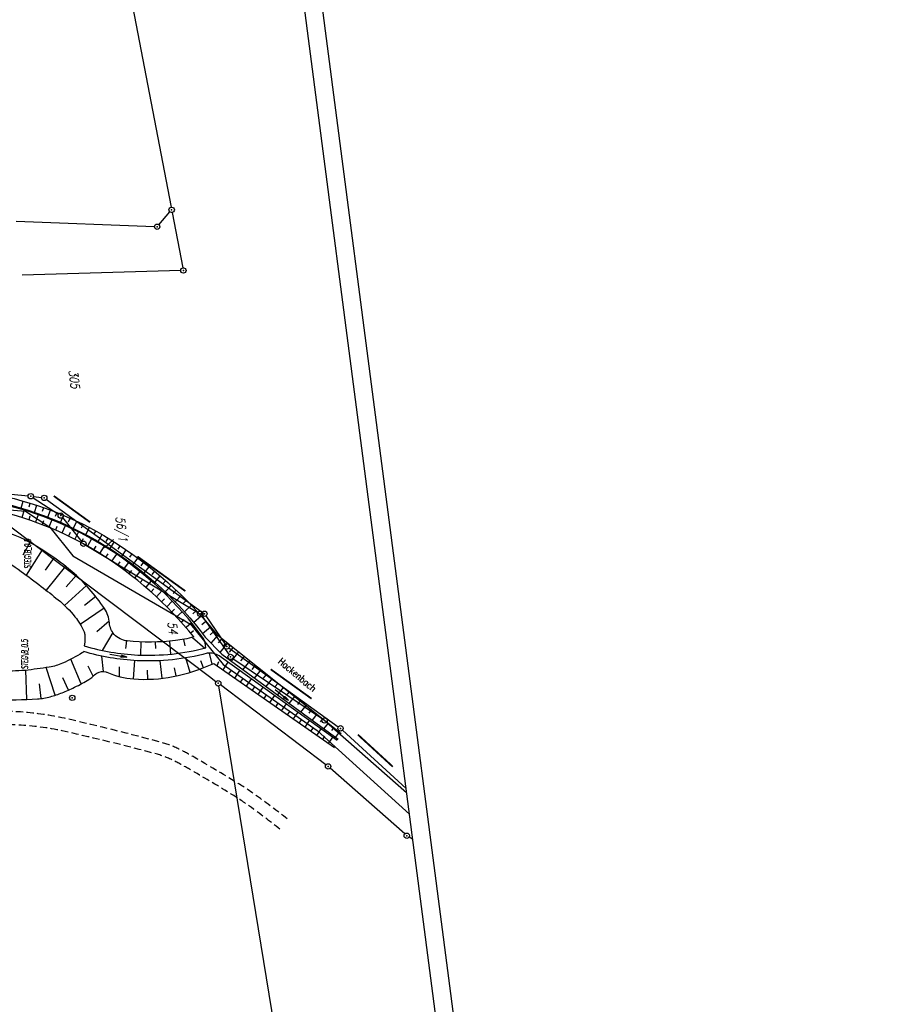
# Model space of a CAD drawing. Extents: x 445979 to 446615, y 447871 to 449065.
# Tile 25 of 47: x 446368 to 446615, y 448344 to 448620. Entities that reach past the tile are written whole.
import ezdxf

# ---------------------------------------------------------------- set-up
doc = ezdxf.new("R2010")
doc.units = 0
doc.header["$LTSCALE"] = 2
doc.header["$MEASUREMENT"] = 0
for name, pattern in [('AUSGEZOGEN', [0]), ('GEMARKBAB', [3.7, 2, -0.5, 0.1, -0.5, 0.1, -0.5]), ('GESTRICH-X2', [1.5, 1, -0.5])]:
    doc.linetypes.add(name, pattern=pattern)
doc.layers.get('0').update_dxf_attribs({"linetype": 'AUSGEZOGEN'})
for name, color, linetype in [('199-FLSTNR', 8, 'AUSGEZOGEN'), ('199-GEMARKGRZ', 7, 'GEMARKBAB'), ('199-GRENZL', 8, 'AUSGEZOGEN'), ('199-GRENZP', 8, 'AUSGEZOGEN'), ('ANMERKUNG', 7, 'CONTINUOUS'), ('BOESCHG', 250, 'AUSGEZOGEN'), ('FBRTOP', 250, 'AUSGEZOGEN'), ('GRABEN', 250, 'AUSGEZOGEN'), ('PFEILTOP', 200, 'AUSGEZOGEN'), ('Planeinteilung', 250, 'CONTINUOUS'), ('RAHMEN', 7, 'AUSGEZOGEN'), ('RRB', 250, 'AUSGEZOGEN'), ('SCHRIFT', 7, 'AUSGEZOGEN'), ('SCHSYMBOL', 200, 'AUSGEZOGEN'), ('WEG', 250, 'GESTRICH-X2')]:
    doc.layers.add(name, color=color, linetype=linetype)
doc.styles.add('ROMANS', font='romans.shx', dxfattribs={"width": 0.8})

# ---------------------------------------------------------------- blocks, each defined once
blk = doc.blocks.new('PFEIL2')
at = {"color": 0}
for p, q in [((0.88, 0), (-2.4, -0.01)), ((0.88, -0.27), (0.88, 0.28)), ((0.88, 0.28), (2.43, 0.01)), ((0.91, 0.27), (0.88, 0.26)), ((0.97, 0.26), (0.88, 0.25)), ((1.02, 0.25), (0.88, 0.23)), ((1.07, 0.24), (0.88, 0.21)), ((1.13, 0.23), (0.88, 0.19)), ((1.18, 0.22), (0.88, 0.17)), ((1.24, 0.21), (0.88, 0.15)), ((1.29, 0.21), (0.88, 0.14)), ((1.34, 0.2), (0.88, 0.12)), ((1.4, 0.19), (0.88, 0.1)), ((1.45, 0.18), (0.88, 0.08)), ((1.51, 0.17), (0.88, 0.06)), ((1.56, 0.16), (0.88, 0.04)), ((1.61, 0.15), (0.88, 0.02)), ((1.67, 0.14), (0.88, 0.01)), ((1.72, 0.13), (0.88, -0.01)), ((1.78, 0.12), (0.88, -0.03)), ((1.83, 0.11), (0.88, -0.05)), ((1.88, 0.1), (0.88, -0.07)), ((1.94, 0.09), (0.88, -0.09)), ((2.05, 0.08), (0.88, -0.12)), ((1.99, 0.08), (0.88, -0.11)), ((2.1, 0.07), (0.88, -0.14)), ((2.15, 0.06), (0.88, -0.16)), ((2.21, 0.05), (0.88, -0.18)), ((2.26, 0.04), (0.88, -0.2)), ((2.32, 0.03), (0.88, -0.22)), ((2.37, 0.02), (0.88, -0.23)), ((2.42, 0.01), (0.88, -0.25)), ((2.43, 0.01), (0.88, -0.27))]:
    blk.add_line(p, q, dxfattribs=at)
blk = doc.blocks.new('GST')
at = {"color": 0}
blk.add_circle((0, 0), 0.75, dxfattribs=at)
blk.add_point((0, 0), dxfattribs=at)
blk = doc.blocks.new('10')
blk.add_blockref('GST', (0, 0))
blk = doc.blocks.new('1135420')
blk.add_line((1135, 420), (0, 420))
at = {"layer": 'RAHMEN'}
blk.add_line((950, 415), (25, 415), dxfattribs=at)

msp = doc.modelspace()

# ---------------------------------------------------------------- linework, layer by layer
at = {"layer": '199-FLSTNR'}
msp.add_line((446391.74, 448471.84), (446394.26, 448474.19), dxfattribs=at)
at = {"layer": '199-GEMARKGRZ', "const_width": 0.5, "flags": 128}
for points in [[(446377.54, 448486.34), (446387.69, 448479)], [(446400.93, 448469.42), (446414.33, 448459.73)], [(446438.2, 448437.87), (446449.63, 448429.64)], [(446462.6, 448419.58), (446472.34, 448410.63)]]:
    msp.add_lwpolyline(points, dxfattribs=at)
at = {"layer": '199-GRENZL'}
for p, q in [((446375.5, 448748.1), (446410.37, 448567.08)), ((446406.95, 448562.19), (446410.02, 448565.77)), ((446367.01, 448563.18), (446405.71, 448561.65)), ((446410.65, 448565.6), (446413.64, 448550.12)), ((446413.03, 448549.36), (446368.72, 448548.1)), ((446328.05, 448490.47), (446370.37, 448486.33)), ((446320.63, 448486.51), (446369.61, 448482.04)), ((446371.86, 448486.17), (446374.13, 448485.89)), ((446371.75, 448485.85), (446378.86, 448481.26)), ((446375.48, 448485.36), (446419.06, 448453.84)), ((446369.61, 448482.04), (446376.48, 448477.57)), ((446365.14, 448477.98), (446421.42, 448435.54)), ((446379.96, 448480.27), (446385.37, 448473.55)), ((446376.48, 448477.57), (446382.89, 448469.63)), ((446386.48, 448472.58), (446417.86, 448453.78)), ((446382.89, 448469.63), (446415.77, 448450.52)), ((446415.77, 448450.52), (446424.91, 448439.23)), ((446418.93, 448452.78), (446426.56, 448441.93)), ((446420.09, 448452.78), (446425.48, 448444.88)), ((446426.51, 448443.82), (446457.11, 448421.79)), ((446424.91, 448439.23), (446451.23, 448420.72)), ((446427.61, 448440.9), (446452.66, 448423.97)), ((446421.42, 448435.54), (446422.93, 448434.39)), ((446423.65, 448433.2), (446462.1, 448197.37)), ((446453.66, 448411.15), (446424.13, 448433.49)), ((446453.84, 448423.05), (446476.2, 448403.42)), ((446451.23, 448420.72), (446476.98, 448397.39)), ((446458.27, 448420.84), (446476.06, 448404.5)), ((446475.68, 448391.83), (446454.82, 448410.2)), ((446477.89, 448390.39), (446476.89, 448390.96))]:
    msp.add_line(p, q, dxfattribs=at)
at = {"layer": 'BOESCHG'}
for p, q in [((446368.45, 448482.94), (446369, 448484.89)), ((446370.62, 448483.34), (446370.92, 448484.32)), ((446372.17, 448481.74), (446372.82, 448483.72)), ((446369.28, 448482.34), (446368.64, 448480.3)), ((446370.88, 448480.7), (446370.54, 448479.68)), ((446373.17, 448481.06), (446372.42, 448479.02)), ((446374.37, 448482.08), (446374.72, 448483.07)), ((446375.85, 448480.4), (446376.6, 448482.39)), ((446378.06, 448480.67), (446378.46, 448481.67)), ((446379.47, 448478.92), (446380.31, 448480.9)), ((446374.69, 448479.34), (446374.3, 448478.32)), ((446377, 448479.62), (446376.15, 448477.57)), ((446378.44, 448477.82), (446378, 448476.79)), ((446380.77, 448478.02), (446379.82, 448475.97)), ((446381.7, 448479.11), (446382.14, 448480.1)), ((446383.02, 448477.3), (446383.96, 448479.27)), ((446385.27, 448477.41), (446385.76, 448478.39)), ((446382.13, 448476.14), (446381.63, 448475.12)), ((446384.46, 448476.26), (446383.41, 448474.22)), ((446386.51, 448475.53), (446387.54, 448477.48)), ((446388.76, 448475.56), (446389.3, 448476.53)), ((446389.93, 448473.64), (446391.04, 448475.54)), ((446370.84, 448473.33), (446368.9, 448469.8)), ((446385.73, 448474.31), (446385.18, 448473.29)), ((446388.09, 448474.35), (446386.93, 448472.32)), ((446389.26, 448472.32), (446388.66, 448471.31)), ((446391.62, 448472.28), (446390.37, 448470.27)), ((446392.18, 448473.58), (446392.76, 448474.52)), ((446393.27, 448471.6), (446394.45, 448473.46)), ((446395.53, 448471.45), (446396.13, 448472.37)), ((446374.29, 448471.31), (446369.83, 448464.2)), ((446392.7, 448470.19), (446392.05, 448469.19)), ((446395.06, 448470.07), (446393.72, 448468.09)), ((446396.54, 448469.43), (446397.79, 448471.26)), ((446398.79, 448469.21), (446399.43, 448470.11)), ((446377.61, 448469.09), (446375.14, 448465.59)), ((446380.81, 448466.68), (446375.43, 448459.97)), ((446396.05, 448467.93), (446395.36, 448466.95)), ((446398.41, 448467.71), (446396.98, 448465.78)), ((446399.72, 448467.14), (446401.05, 448468.94)), ((446401.97, 448466.84), (446402.65, 448467.74)), ((446383.85, 448464.09), (446380.99, 448460.95)), ((446399.31, 448465.53), (446398.58, 448464.58)), ((446401.65, 448465.21), (446400.16, 448463.35)), ((446402.81, 448464.72), (446404.23, 448466.51)), ((446405.05, 448464.36), (446405.79, 448465.26)), ((446405.8, 448462.18), (446407.32, 448463.98)), ((446386.68, 448461.26), (446380.58, 448455.7)), ((446402.47, 448463), (446401.72, 448462.09)), ((446404.78, 448462.58), (446403.25, 448460.8)), ((446408.05, 448461.77), (446408.84, 448462.67)), ((446408.68, 448459.53), (446410.33, 448461.34)), ((446405.53, 448460.35), (446404.75, 448459.48)), ((446407.79, 448459.82), (446406.23, 448458.14)), ((446410.94, 448459.07), (446411.79, 448459.98)), ((446411.46, 448456.77), (446413.24, 448458.59)), ((446389.26, 448458.2), (446386.09, 448455.7)), ((446408.47, 448457.58), (446407.69, 448456.77)), ((446410.69, 448456.94), (446409.12, 448455.37)), ((446413.73, 448456.27), (446414.66, 448457.18)), ((446414.12, 448453.9), (446416.05, 448455.75)), ((446391.63, 448454.98), (446384.97, 448450.38)), ((446411.3, 448454.7), (446410.52, 448453.94)), ((446413.45, 448453.94), (446411.89, 448452.49)), ((446416.41, 448453.36), (446417.42, 448454.29)), ((446393.08, 448451.3), (446389.59, 448448.3)), ((446414.01, 448451.7), (446413.24, 448451.01)), ((446416.09, 448450.83), (446414.56, 448449.51)), ((446416.66, 448450.94), (446418.76, 448452.81)), ((446418.99, 448450.36), (446420.08, 448451.31)), ((446394.07, 448448.11), (446391.05, 448443.14)), ((446416.6, 448448.61), (446415.85, 448447.98)), ((446419.09, 448447.88), (446421.37, 448449.78)), ((446422.36, 448448.57), (446421.26, 448447.49)), ((446423.41, 448447.43), (446421.49, 448445.18)), ((446422.64, 448448.23), (446422.64, 448448.23)), ((446397.91, 448445.8), (446397.63, 448443.64)), ((446401.9, 448445.51), (446401.76, 448441.83)), ((446405.9, 448445.49), (446405.95, 448443.66)), ((446409.9, 448445.72), (446410.22, 448442.1)), ((446413.86, 448446.24), (446414.19, 448444.46)), ((446416.36, 448446.8), (446419.77, 448443.81)), ((446423.64, 448445.23), (446424.62, 448446.46)), ((446424.06, 448442.55), (446426.18, 448445.22)), ((446421.81, 448439.26), (446421.05, 448442.38)), ((446426.68, 448442.63), (446427.75, 448443.97)), ((446427.22, 448440.1), (446429.31, 448442.73)), ((446385.21, 448433.79), (446382.31, 448440.67)), ((446391.45, 448437.27), (446391.02, 448441.53)), ((446399.85, 448435.16), (446400.23, 448440.31)), ((446407.84, 448435.34), (446407.26, 448440.27)), ((446415.66, 448436.98), (446414.45, 448441.05)), ((446419.44, 448438.28), (446418.69, 448440.21)), ((446423.23, 448438.86), (446423.73, 448440.02)), ((446424.87, 448437.71), (446426.35, 448439.83)), ((446429.86, 448440.2), (446430.88, 448441.48)), ((446430.45, 448437.74), (446432.44, 448440.23)), ((446370.01, 448429.46), (446369.7, 448437.58)), ((446377.89, 448430.59), (446375.38, 448438.32)), ((446388.55, 448435.95), (446387.17, 448438.75)), ((446395.91, 448435.81), (446395.92, 448438.54)), ((446403.85, 448435.06), (446403.79, 448437.63)), ((446411.78, 448436), (446411.3, 448438.28)), ((446426.51, 448436.57), (446427.24, 448437.61)), ((446428.15, 448435.42), (446429.6, 448437.49)), ((446433.04, 448437.77), (446434, 448438.99)), ((446433.68, 448435.37), (446435.57, 448437.74)), ((446436.22, 448435.34), (446437.13, 448436.49)), ((446374, 448429.68), (446373.52, 448433.83)), ((446381.62, 448432.02), (446380.08, 448435.51)), ((446429.79, 448434.28), (446430.51, 448435.3)), ((446431.43, 448433.13), (446432.85, 448435.16)), ((446436.91, 448433.01), (446438.7, 448435.25)), ((446439.4, 448432.92), (446440.26, 448434)), ((446433.07, 448431.99), (446433.77, 448432.99)), ((446434.71, 448430.84), (446436.1, 448432.83)), ((446440.15, 448430.65), (446441.83, 448432.76)), ((446442.58, 448430.49), (446443.39, 448431.51)), ((446436.35, 448429.7), (446437.04, 448430.68)), ((446437.99, 448428.55), (446439.35, 448430.5)), ((446439.63, 448427.41), (446440.3, 448428.37)), ((446441.27, 448426.26), (446442.6, 448428.17)), ((446443.38, 448428.28), (446444.95, 448430.26)), ((446445.76, 448428.06), (446446.52, 448429.02)), ((446442.91, 448425.12), (446443.57, 448426.06)), ((446444.55, 448423.97), (446445.85, 448425.83)), ((446446.61, 448425.92), (446448.08, 448427.77)), ((446448.94, 448425.63), (446449.65, 448426.52)), ((446446.19, 448422.83), (446446.83, 448423.75)), ((446447.83, 448421.68), (446449.1, 448423.5)), ((446449.84, 448423.56), (446451.21, 448425.28)), ((446452.12, 448423.2), (446452.78, 448424.03)), ((446453.07, 448421.2), (446454.34, 448422.79)), ((446449.47, 448420.54), (446450.1, 448421.44)), ((446451.11, 448419.39), (446452.35, 448421.17)), ((446455.3, 448420.78), (446455.9, 448421.54)), ((446456.31, 448418.83), (446457.47, 448420.29)), ((446452.75, 448418.25), (446453.36, 448419.13)), ((446454.39, 448417.1), (446455.6, 448418.84))]:
    msp.add_line(p, q, dxfattribs=at)
for points in [[(446341.45, 448489.74, -0.014963), (446359.77, 448487.02, -0.094896), (446393.47, 448474.08, -0.086321), (446423.05, 448447.71)], [(446416.74, 448446.9, 0.084072), (446390.12, 448470.42, 0.089116), (446358.95, 448482.81, 0.086531), (446343.05, 448483.26)], [(446339.63, 448472.73, -0.045869), (446342.48, 448474.45, -0.078254), (446344.34, 448475.01, -0.070403), (446350.81, 448474.99, -0.08914), (446355.68, 448473.38, -0.017471), (446361.53, 448469.92, -0.014258), (446368.41, 448465.24, -0.007007), (446374.05, 448461.04, -0.008239), (446378.74, 448457.32, -0.051324), (446383.47, 448452.55, -0.06992), (446386.02, 448448.3, -0.087964), (446386.23, 448447.35, -0.034803), (446386.18, 448444.9)], [(446385.59, 448442.56, -0.038597), (446379.97, 448439.54, -0.064601), (446376.3, 448438.46, -0.0134), (446369.49, 448437.56, -0.02641), (446366, 448437.38, -0.025455), (446359.29, 448437.73, -0.025539), (446352.66, 448438.76, -0.032054), (446348.27, 448439.97, -0.029327), (446343.67, 448441.88, -0.06385), (446339.46, 448444.62, -0.097381), (446337.4, 448447.22, -0.054163), (446336.26, 448450.17, -0.026316), (446334.92, 448456.54, -0.017972), (446334.41, 448460.79, -0.020433), (446334.25, 448464.55, -0.101242), (446334.74, 448466.96, -0.055621), (446336.92, 448470.82)], [(446416.74, 448446.9, -0.017093), (446414.06, 448446.28, -0.018594), (446411.57, 448445.89, -0.05473), (446398.08, 448445.78, -0.1872), (446394.45, 448447.63, -0.168352)], [(446392.14, 448437.13, -0.024228), (446392.4, 448437.03, 0.086669), (446399.89, 448435.16, 0.065699), (446410.9, 448435.82, 0.060349), (446422.32, 448439.5)]]:
    msp.add_lwpolyline(points, format="xyb", dxfattribs=at)
msp.add_lwpolyline([(446423.05, 448447.71), (446457.91, 448419.94)], dxfattribs=at)
at = {"layer": 'BOESCHG', "flags": 128}
msp.add_lwpolyline([(446422.32, 448439.5), (446456.03, 448415.96)], dxfattribs=at)
at = {"layer": 'BOESCHG'}
msp.add_arc((446384.09, 448444.99), 2.85, 301.6906, 310.1582, dxfattribs=at)
at = {"layer": 'FBRTOP', "const_width": 0.5}
for points in [[(446280.04, 448624.95, -0.00138), (446281.8, 448613.13, -0.001106), (446283.95, 448598.13, -0.001684), (446285.32, 448588.26, -0.000321), (446286.76, 448577.45, -0.000772), (446287.36, 448572.95), (446288.6, 448563.37), (446291.83, 448538.58), (446295.06, 448513.79), (446298.28, 448489), (446301.51, 448464.21), (446304.74, 448439.42), (446307.97, 448414.63, 0.000001), (446312.81, 448377.44, -0.000001), (446317.65, 448340.25)], [(446252.35, 448620.76, -0.001379), (446254.09, 448609.07, -0.001107), (446256.23, 448594.22, -0.001684), (446257.58, 448584.44, -0.000321), (446259.01, 448573.75, -0.000772), (446259.6, 448569.29), (446260.84, 448559.76), (446264.07, 448534.97), (446267.29, 448510.18), (446270.52, 448485.38), (446273.75, 448460.59), (446276.97, 448435.8), (446280.2, 448411.01, 0.000001), (446285.04, 448373.83, -0.000001), (446289.88, 448336.64)], [(446343.46, 448141.93, -0.000003), (446347.78, 448108.74, 0.000004)]]:
    msp.add_lwpolyline(points, format="xyb", dxfattribs=at)
at = {"layer": 'FBRTOP'}
for points in [[(446298.19, 448239.42, 0.000002), (446300.71, 448220.06, -0.000009)], [(446273.63, 448437.5, -0.000306), (446275.79, 448421.03, -0.000612), (446276.85, 448412.78, -0.000015), (446279.81, 448389.6, 0.000226), (446280.01, 448388.06, 0.000171), (446281.92, 448373.21, 0.000265), (446283.16, 448363.63, 0.000501), (446284.92, 448350.29, -0.000569), (446286.46, 448338.55, -0.000027), (446287.08, 448333.75, -0.000007), (446289.69, 448313.68, -0.000039)], [(446290.38, 448308.33, -0.000011), (446292.92, 448288.79, -0.001957)]]:
    msp.add_lwpolyline(points, format="xyb", dxfattribs=at)
at = {"layer": 'GRABEN', "flags": 128}
for points in [[(446339.94, 448487.11, -0.024421), (446349.64, 448486.64, -0.024421), (446359.25, 448485.22, -0.092489), (446393.13, 448471.69, -0.092489), (446419.86, 448446.86)], [(446419.39, 448446.52, 0.095036), (446392.95, 448471.45, 0.095036), (446359.17, 448484.83, 0.025063), (446349.6, 448486.15, 0.025063), (446339.94, 448486.51)], [(446386.06, 448444.4, 0.030376), (446393.48, 448442.68, 0.030376), (446401.06, 448441.86, 0.038169), (446410.62, 448442.14, 0.038169), (446420.04, 448443.88)]]:
    msp.add_lwpolyline(points, format="xyb", dxfattribs=at)
at = {"layer": 'GRABEN'}
msp.add_lwpolyline([(446386.18, 448444.9), (446386.06, 448444.4)], dxfattribs=at)
at = {"layer": 'GRABEN', "flags": 128}
for points in [[(446419.86, 448446.86), (446424.55, 448442.05), (446457.05, 448418.29)], [(446456.82, 448417.96), (446423.83, 448441.64)]]:
    msp.add_lwpolyline(points, dxfattribs=at)
at = {"layer": 'GRABEN'}
msp.add_lwpolyline([(446420.44, 448442.33, -0.038669), (446410.73, 448440.54, -0.038669), (446400.86, 448440.27, -0.029676), (446393.32, 448441.1, -0.029676), (446385.93, 448442.81)], format="xyb", dxfattribs=at)
for centre, radius, start, end in [((446414.51, 448443.92), 5.52, 359.5701, 28.0838), ((446421.14, 448437.16), 5.22, 59.0717, 97.7617)]:
    msp.add_arc(centre, radius, start, end, dxfattribs=at)
at = {"layer": 'RRB'}
for points in [[(446394.45, 448447.63, -0.168352), (446393.12, 448450.82, 0.135691), (446391.74, 448454.83, 0.027904), (446387.43, 448460.41, 0.033611), (446383.31, 448464.57, 0.029345), (446377, 448469.51, 0.028841), (446370.05, 448473.76, 0.032073), (446366.27, 448475.48, 0.012496), (446356.21, 448479.01, 0.064184), (446349.09, 448480.33, 0.04221), (446338.11, 448480.02)], [(446330.57, 448474.34, 0.031749), (446328.41, 448469.19, 0.056092), (446327.71, 448466.1, 0.014567), (446327.2, 448459.83, 0.020933), (446327.15, 448455.45, 0.033066), (446327.71, 448449.73, 0.038074), (446328.9, 448444.87, 0.075163), (446330.62, 448441.45, 0.051184), (446334.32, 448437.22, 0.073543), (446341.07, 448432.57, 0.078538), (446348.42, 448430.3, 0.016757), (446354.51, 448429.63, 0.015885), (446360.97, 448429.34, 0.016603), (446373.01, 448429.59, 0.055496), (446376.57, 448430.19, 0.024027), (446379.9, 448431.3, 0.022408), (446383.34, 448432.83, 0.008084), (446385.48, 448433.94, 0.009182), (446387.34, 448434.98, 0.066248), (446388.39, 448435.8, -0.054929), (446389.62, 448436.81, -0.22783), (446392.14, 448437.13, 0.086669)]]:
    msp.add_lwpolyline(points, format="xyb", dxfattribs=at)
at = {"layer": 'WEG', "flags": 128}
for points in [[(446442.83, 448396.02, 0.01186), (446434.26, 448402.5, 0.019295), (446428.76, 448406.16, 0.005399), (446416.76, 448413.29, 0.015674), (446412.52, 448415.57, 0.049836), (446407.64, 448417.42, 0.009561), (446381.3, 448423.99, 0.035867), (446369.4, 448425.83, 0.022337), (446350.1, 448426.55)], [(446440.77, 448393.16, 0.012012), (446432.31, 448399.56, 0.019398), (446426.83, 448403.19, 0.005296), (446415.47, 448409.94, 0.014268), (446411.15, 448412.28, 0.051245), (446406.2, 448414.18, 0.010312), (446380.69, 448420.5, 0.040539), (446368.41, 448422.24, 0.025586), (446348.78, 448422.42)]]:
    msp.add_lwpolyline(points, format="xyb", dxfattribs=at)

# ---------------------------------------------------------------- block references
at = {"layer": '199-GRENZP', "rotation": 277.4163262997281}
for p in [(446410.51, 448566.34), (446406.46, 448561.62), (446413.78, 448549.38), (446371.12, 448486.26), (446374.87, 448485.8), (446379.49, 448480.85), (446385.84, 448472.97), (446418.5, 448453.39), (446419.67, 448453.4), (446425.9, 448444.26), (446426.99, 448441.32), (446423.53, 448433.94), (446453.28, 448423.55), (446457.72, 448421.35), (446454.26, 448410.7), (446476.24, 448391.33)]:
    msp.add_blockref('GST', p, dxfattribs=at)
at = {"layer": 'PFEILTOP'}
for p, rotation in [((446395.6, 448441.6), 351.2576258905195), ((446441.31, 448430.61), 321.3536932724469)]:
    msp.add_blockref('PFEIL2', p, dxfattribs=dict(at, rotation=rotation))
at = {"layer": 'Planeinteilung', "linetype": 'Continuous', "rotation": 277.4163263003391}
msp.add_blockref('1135420', (445978.58, 449011.19), dxfattribs=at)
at = {"layer": 'SCHSYMBOL'}
msp.add_blockref('10', (446382.71, 448429.89), dxfattribs=at)

# ---------------------------------------------------------------- texts
at = {"layer": '199-FLSTNR', "style": 'ROMANS', "oblique": 15, "width": 0.8}
for s, p in [('305', (446381.69, 448521.45)), ('56/1', (446394.82, 448480.52)), ('54', (446409.33, 448451.06))]:
    msp.add_text(s, height=2.5, rotation=277.4163, dxfattribs=at).set_placement(p)
at = {"layer": 'ANMERKUNG', "style": 'ROMANS', "oblique": 7, "width": 0.5}
for p in [(446371.13, 448465.96), (446370.32, 448437.88)]:
    msp.add_text('STEG\\B_0.5', height=1.8, rotation=90, dxfattribs=at).set_placement(p)
at = {"layer": 'SCHRIFT', "style": 'ROMANS', "width": 0.8}
msp.add_text('Hackenbach', height=2, rotation=319.8775, dxfattribs=at).set_placement((446440.11, 448439.74))

doc.saveas('drawing.dxf')
